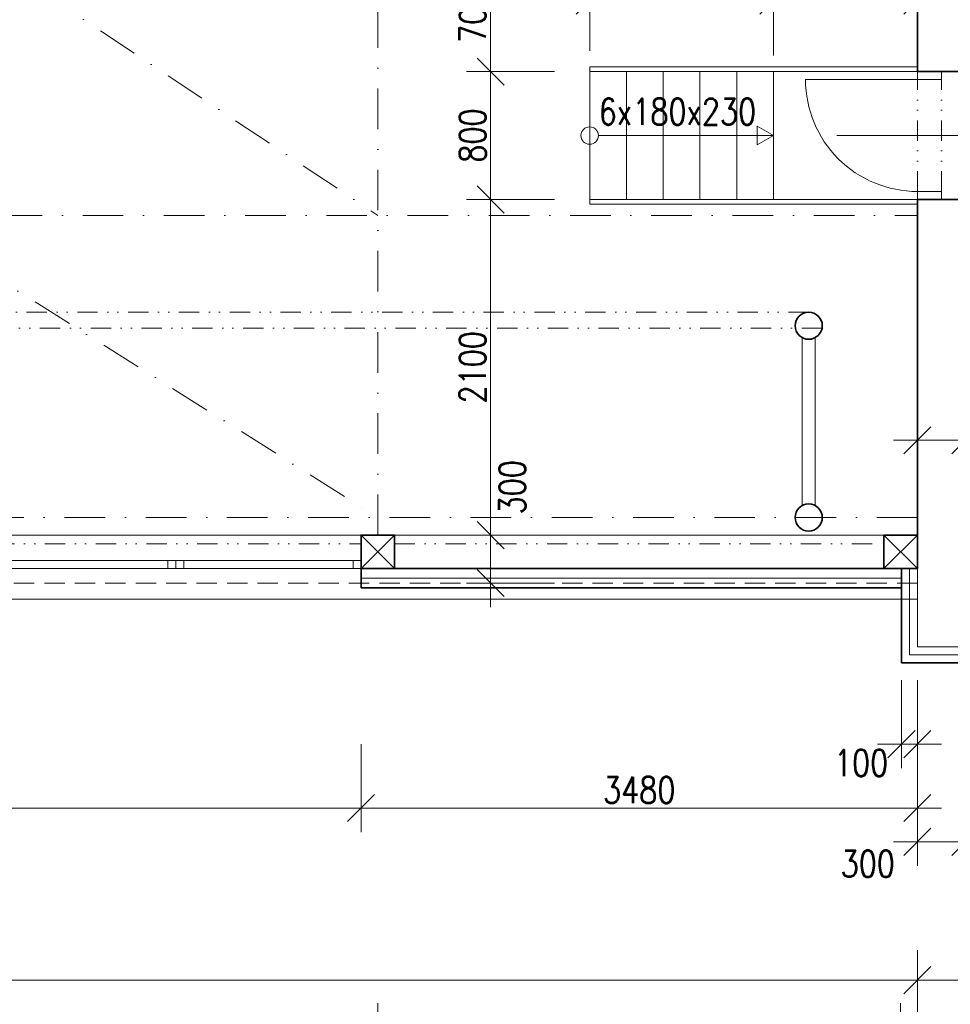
# Model space of a CAD drawing. Header units: millimetres. Extents: x -485339 to 350584, y -1189934 to 0.
# Tile 89 of 178: x -76120 to -70299, y -1062714 to -1056553. Entities that reach past the tile are written whole.
import ezdxf

# ---------------------------------------------------------------- set-up
doc = ezdxf.new("R2010")
doc.units = ezdxf.units.MM
doc.header["$LTSCALE"] = 10
for name, pattern in [('DASHDOT', [25.4, 12.7, -6.35, 0, -6.35]), ('DĚLICÍ2', [15.875, 6.35, -3.175, 0, -3.175, 0, -3.175]), ('ČÁRKOVANÁ2', [9.525, 6.35, -3.175])]:
    doc.linetypes.add(name, pattern=pattern)
doc.layers.get('Defpoints').update_dxf_attribs({"color": 201})
for name, color, linetype, lineweight in [('N_dveře', 10, 'Continuous', 18), ('N_kóty', 10, 'Continuous', 18), ('N_okna', 10, 'Continuous', 18), ('N_popis_otvory', 10, 'Continuous', 18), ('N_čáry_obrys', 10, 'Continuous', 35), ('N_čáry_obv.plášt', 212, 'Continuous', 18), ('N_čáry_obv.plášt_obrys', 212, 'Continuous', 35), ('N_čáry_plné', 10, 'Continuous', 18), ('St__otvory_dveře', 40, 'Continuous', 18), ('St_kóty', 132, 'Continuous', 18), ('St_popis', 250, 'Continuous', 18), ('St_sloupy_konstrukce haly', 5, 'Continuous', 35), ('St_sloupy_opláštění_půdorys', 25, 'Continuous', 35), ('St_čáry_nad', 250, 'DĚLICÍ2', 18), ('St_čáry_obrys', 5, 'Continuous', 35), ('St_čáry_osy', 250, 'DASHDOT', 18), ('St_čáry_plné', 250, 'Continuous', 18), ('St_čáry_pod', 250, 'ČÁRKOVANÁ2', 18)]:
    doc.layers.add(name, color=color, linetype=linetype, lineweight=lineweight)
doc.styles.get("Standard").update_dxf_attribs({"font": 'simplex.shx', "width": 0.8})
doc.linetypes.add('IZOLACE', pattern='A,0.0001,-0.1,[134,ltypeshp.shx,S=0.1,R=0,X=-0.1,Y=0],-0.2,[134,ltypeshp.shx,S=0.1,R=180,X=0.1,Y=0],-0.1', length=0.4001)
doc.linetypes.add('ZIGZAG', pattern='A,0.00254,-5.08,[131,ltypeshp.shx,S=5.08,R=0,X=-5.08,Y=0],-10.16,[131,ltypeshp.shx,S=5.08,R=180,X=5.08,Y=0],-5.08', length=20.32254)
doc.dimstyles.new('stavebníM100', dxfattribs={"dimtxt": 165, "dimasz": 170, "dimexe": 150, "dimexo": 100, "dimgap": 30, "dimtad": 1, "dimdec": 0, "dimtxsty": 'Standard', "dimblk": 'OBLIQUE', "dimcen": -2.5, "dimdle": 150, "dimclrd": 256, "dimclre": 256, "dimclrt": 256, "dimadec": 4, "dimazin": 0, "dimtfac": 1, "dimtdec": 0, "dimtmove": 2, "dimatfit": 3, "dimldrblk": 'OBLIQUE', "dimfxl": 400, "dimfxlon": 1, "dimlwd": -1, "dimlwe": -1, "dimarcsym": 0})
doc.dimstyles.new('stavebníM100_modul', dxfattribs={"dimtxt": 250, "dimasz": 200, "dimexe": 150, "dimexo": 100, "dimgap": 30, "dimtad": 1, "dimdec": 0, "dimtxsty": 'Standard', "dimblk": 'DOT', "dimcen": -2.5, "dimdle": 150, "dimclrd": 256, "dimclre": 256, "dimclrt": 256, "dimadec": 4, "dimazin": 0, "dimtfac": 1, "dimtdec": 0, "dimtmove": 2, "dimatfit": 3, "dimldrblk": 'OBLIQUE', "dimfxl": 400, "dimfxlon": 1, "dimlwd": -1, "dimlwe": -1, "dimarcsym": 0})

# ---------------------------------------------------------------- blocks, each defined once
blk = doc.blocks.new('G$C08AFE675')
at = {"layer": 'St_sloupy_konstrukce haly', "color": 250, "lineweight": 18, "ltscale": 2}
for points in [[(-525, 40), (525, 40)], [(-525, -40), (525, -40)]]:
    blk.add_lwpolyline(points, dxfattribs=at)
at = {"layer": 'St_sloupy_konstrukce haly', "ltscale": 2}
for centre in [(-600, 0), (600, 0)]:
    blk.add_circle(centre, 85, dxfattribs=at)
blk = doc.blocks.new('G$C93A3BA26')
at = {"layer": 'St__otvory_dveře', "ltscale": 2}
for points in [[(0, -50), (50, -50), (50, 100), (0, 100)], [(750, -49.2), (800, -49.2), (800, 100.8), (750, 100.8)]]:
    blk.add_lwpolyline(points, close=True, dxfattribs=at)
at = {"layer": 'St__otvory_dveře', "linetype": 'DĚLICÍ2', "ltscale": 2}
for points in [[(750, 100.8), (50, 100)], [(750, -49.2), (50, -50)]]:
    blk.add_lwpolyline(points, dxfattribs=at)
at = {"layer": 'St__otvory_dveře', "color": 0, "ltscale": 2}
blk.add_lwpolyline([(50, -50), (50, -750)], dxfattribs=at)
blk.add_arc((50, -50), 700, 270, 0, dxfattribs=at)
blk = doc.blocks.new('G$C0F2906C7')
at = {"layer": 'St_sloupy_opláštění_půdorys', "ltscale": 2}
blk.add_lwpolyline([(-105, -105), (105, -105), (105, 105), (-105, 105)], close=True, dxfattribs=at)
for points in [[(-105, 105), (105, -105)], [(105, 105), (-105, -105)]]:
    blk.add_lwpolyline(points, dxfattribs=at)
blk = doc.blocks.new('*U5517')
at = {"layer": 'St_čáry_osy', "ltscale": 2}
blk.add_lwpolyline([(-3000, -1945), (-4.3, -55), (3000, -1945)], dxfattribs=at)
blk = doc.blocks.new('*U5516')
at = {"layer": 'St_čáry_osy', "ltscale": 2}
blk.add_blockref('*U5517', (54000, 0), dxfattribs=at)
blk = doc.blocks.new('_OBLIQUE')
at = {"color": 0, "linetype": 'ByBlock'}
blk.add_line((-0.5, -0.5), (0.5, 0.5), dxfattribs=at)
blk = doc.blocks.new('*D5693')
at = {"layer": 'Defpoints', "color": 0}
for p in [(-140254.9, -1061874.1), (-70504.9, -1062274.1), (-70504.9, -1062562.9)]:
    blk.add_point(p, dxfattribs=at)
at = {"layer": 'St_kóty'}
for p, q in [((-140254.9, -1062162.9), (-140254.9, -1062712.9)), ((-70504.9, -1062374.1), (-70504.9, -1062712.9)), ((-140404.9, -1062562.9), (-70354.9, -1062562.9))]:
    blk.add_line(p, q, dxfattribs=at)
at = {"layer": 'St_kóty', "linetype": 'ByBlock', "xscale": 170, "yscale": 170, "zscale": 170, "rotation": 180}
blk.add_blockref('_OBLIQUE', (-140254.9, -1062562.9), dxfattribs=at)
at = {"layer": 'St_kóty', "linetype": 'ByBlock', "xscale": 170, "yscale": 170, "zscale": 170}
blk.add_blockref('_OBLIQUE', (-70504.9, -1062562.9), dxfattribs=at)
at = {"layer": 'St_kóty', "insert": (-105379.9, -1062450.4), "char_height": 165, "attachment_point": 5}
blk.add_mtext('69750', dxfattribs=at)
blk = doc.blocks.new('*D5694')
at = {"layer": 'Defpoints', "color": 0}
for p in [(-70504.9, -1062274.1), (-59724.9, -1062274.1), (-59724.9, -1062562.9)]:
    blk.add_point(p, dxfattribs=at)
at = {"layer": 'St_kóty'}
for p, q in [((-70504.9, -1062374.1), (-70504.9, -1062712.9)), ((-59724.9, -1062374.1), (-59724.9, -1062712.9)), ((-70654.9, -1062562.9), (-59574.9, -1062562.9))]:
    blk.add_line(p, q, dxfattribs=at)
at = {"layer": 'St_kóty', "linetype": 'ByBlock', "xscale": 170, "yscale": 170, "zscale": 170, "rotation": 180}
blk.add_blockref('_OBLIQUE', (-70504.9, -1062562.9), dxfattribs=at)
at = {"layer": 'St_kóty', "linetype": 'ByBlock', "xscale": 170, "yscale": 170, "zscale": 170}
blk.add_blockref('_OBLIQUE', (-59724.9, -1062562.9), dxfattribs=at)
at = {"layer": 'St_kóty', "insert": (-65114.9, -1062450.4), "char_height": 165, "attachment_point": 5}
blk.add_mtext('10780', dxfattribs=at)
blk = doc.blocks.new('*D5703')
at = {"layer": 'Defpoints', "color": 0}
for p in [(-69104.9, -1060477.6), (-70204.9, -1060577.6), (-70204.9, -1061697.4)]:
    blk.add_point(p, dxfattribs=at)
at = {"layer": 'St_kóty'}
for p, q in [((-70204.9, -1061297.4), (-70204.9, -1061847.4)), ((-69104.9, -1061297.4), (-69104.9, -1061847.4)), ((-70354.9, -1061697.4), (-70002.3, -1061697.4)), ((-68954.9, -1061697.4), (-69307.5, -1061697.4))]:
    blk.add_line(p, q, dxfattribs=at)
at = {"layer": 'St_kóty', "linetype": 'ByBlock', "xscale": 170, "yscale": 170, "zscale": 170, "rotation": 180}
blk.add_blockref('_OBLIQUE', (-70204.9, -1061697.4), dxfattribs=at)
at = {"layer": 'St_kóty', "linetype": 'ByBlock', "xscale": 170, "yscale": 170, "zscale": 170}
blk.add_blockref('_OBLIQUE', (-69104.9, -1061697.4), dxfattribs=at)
at = {"layer": 'St_kóty', "insert": (-69654.9, -1061863.2), "char_height": 165, "attachment_point": 5}
blk.add_mtext('1100\\P600\\P(2500)', dxfattribs=at)
blk = doc.blocks.new('*D5704')
at = {"layer": 'Defpoints', "color": 0}
for p in [(-70504.9, -1060477.6), (-70204.9, -1060577.6), (-70504.9, -1061697.4)]:
    blk.add_point(p, dxfattribs=at)
at = {"layer": 'St_kóty'}
for p, q in [((-70504.9, -1061297.4), (-70504.9, -1061847.4)), ((-70204.9, -1061297.4), (-70204.9, -1061847.4)), ((-70054.9, -1061697.4), (-70654.9, -1061697.4))]:
    blk.add_line(p, q, dxfattribs=at)
at = {"layer": 'St_kóty', "linetype": 'ByBlock', "xscale": 170, "yscale": 170, "zscale": 170, "rotation": 180}
blk.add_blockref('_OBLIQUE', (-70504.9, -1061697.4), dxfattribs=at)
at = {"layer": 'St_kóty', "linetype": 'ByBlock', "xscale": 170, "yscale": 170, "zscale": 170}
blk.add_blockref('_OBLIQUE', (-70204.9, -1061697.4), dxfattribs=at)
at = {"layer": 'St_kóty', "insert": (-70815.3, -1061834.4), "char_height": 165, "attachment_point": 5}
blk.add_mtext('300', dxfattribs=at)
blk = doc.blocks.new('*D5719')
at = {"layer": 'Defpoints', "color": 0}
for p in [(-79879.9, -1059882.6), (-73879.9, -1059882.6), (-73879.9, -1063107)]:
    blk.add_point(p, dxfattribs=at)
at = {"layer": 'St_kóty'}
for p, q in [((-79879.9, -1062707), (-79879.9, -1063257)), ((-73879.9, -1062707), (-73879.9, -1063257)), ((-80029.9, -1063107), (-73729.9, -1063107))]:
    blk.add_line(p, q, dxfattribs=at)
at = {"layer": 'St_kóty', "linetype": 'ByBlock', "xscale": 170, "yscale": 170, "zscale": 170, "rotation": 180}
blk.add_blockref('_OBLIQUE', (-79879.9, -1063107), dxfattribs=at)
at = {"layer": 'St_kóty', "linetype": 'ByBlock', "xscale": 170, "yscale": 170, "zscale": 170}
blk.add_blockref('_OBLIQUE', (-73879.9, -1063107), dxfattribs=at)
at = {"layer": 'St_kóty', "insert": (-76879.9, -1062994.5), "char_height": 165, "attachment_point": 5}
blk.add_mtext('6000', dxfattribs=at)
blk = doc.blocks.new('*D5720')
at = {"layer": 'Defpoints', "color": 0}
for p in [(-73879.9, -1059882.6), (-70609.9, -1059882.6), (-70609.9, -1063107)]:
    blk.add_point(p, dxfattribs=at)
at = {"layer": 'St_kóty'}
for p, q in [((-73879.9, -1062707), (-73879.9, -1063257)), ((-70609.9, -1062707), (-70609.9, -1063257)), ((-74029.9, -1063107), (-70459.9, -1063107))]:
    blk.add_line(p, q, dxfattribs=at)
at = {"layer": 'St_kóty', "linetype": 'ByBlock', "xscale": 170, "yscale": 170, "zscale": 170, "rotation": 180}
blk.add_blockref('_OBLIQUE', (-73879.9, -1063107), dxfattribs=at)
at = {"layer": 'St_kóty', "linetype": 'ByBlock', "xscale": 170, "yscale": 170, "zscale": 170}
blk.add_blockref('_OBLIQUE', (-70609.9, -1063107), dxfattribs=at)
at = {"layer": 'St_kóty', "insert": (-72244.9, -1062994.5), "char_height": 165, "attachment_point": 5}
blk.add_mtext('3270', dxfattribs=at)
blk = doc.blocks.new('*D5721')
at = {"layer": 'Defpoints', "color": 0}
for p in [(-70609.9, -1059882.6), (-70504.9, -1060477.6), (-70504.9, -1063107)]:
    blk.add_point(p, dxfattribs=at)
at = {"layer": 'St_kóty'}
for p, q in [((-70609.9, -1062707), (-70609.9, -1063257)), ((-70504.9, -1062707), (-70504.9, -1063257)), ((-70759.9, -1063107), (-70354.9, -1063107))]:
    blk.add_line(p, q, dxfattribs=at)
at = {"layer": 'St_kóty', "linetype": 'ByBlock', "xscale": 170, "yscale": 170, "zscale": 170, "rotation": 180}
blk.add_blockref('_OBLIQUE', (-70609.9, -1063107), dxfattribs=at)
at = {"layer": 'St_kóty', "linetype": 'ByBlock', "xscale": 170, "yscale": 170, "zscale": 170}
blk.add_blockref('_OBLIQUE', (-70504.9, -1063107), dxfattribs=at)
at = {"layer": 'St_kóty', "insert": (-70557.4, -1063549.5), "char_height": 165, "attachment_point": 5}
blk.add_mtext('105', dxfattribs=at)
blk = doc.blocks.new('*D5722')
at = {"layer": 'Defpoints', "color": 0}
for p in [(-70504.9, -1060477.6), (-59724.9, -1060477.6), (-59724.9, -1063107)]:
    blk.add_point(p, dxfattribs=at)
at = {"layer": 'St_kóty'}
for p, q in [((-70504.9, -1062707), (-70504.9, -1063257)), ((-59724.9, -1062707), (-59724.9, -1063257)), ((-70654.9, -1063107), (-59574.9, -1063107))]:
    blk.add_line(p, q, dxfattribs=at)
at = {"layer": 'St_kóty', "linetype": 'ByBlock', "xscale": 170, "yscale": 170, "zscale": 170, "rotation": 180}
blk.add_blockref('_OBLIQUE', (-70504.9, -1063107), dxfattribs=at)
at = {"layer": 'St_kóty', "linetype": 'ByBlock', "xscale": 170, "yscale": 170, "zscale": 170}
blk.add_blockref('_OBLIQUE', (-59724.9, -1063107), dxfattribs=at)
at = {"layer": 'St_kóty', "insert": (-65114.9, -1062994.5), "char_height": 165, "attachment_point": 5}
blk.add_mtext('10780', dxfattribs=at)
blk = doc.blocks.new('_Dot')
at = {"color": 0, "linetype": 'ByBlock', "lineweight": -2}
blk.add_line((-0.5, 0), (-1, 0), dxfattribs=at)
at = {"color": 0, "linetype": 'ByBlock', "const_width": 0.5}
blk.add_lwpolyline([(-0.25, 0, 1), (0.25, 0, 1)], format="xyb", close=True, dxfattribs=at)
blk = doc.blocks.new('*D5730')
at = {"layer": 'Defpoints', "color": 0}
for p in [(-71193, -1040782.2), (-59184.9, -1040782.6), (-71193, -1064041.5)]:
    blk.add_point(p, dxfattribs=at)
at = {"layer": 'St_kóty'}
for p, q in [((-71193, -1063641.5), (-71193, -1064191.5)), ((-59184.9, -1063641.5), (-59184.9, -1064191.5)), ((-59384.9, -1064041.5), (-70993, -1064041.5))]:
    blk.add_line(p, q, dxfattribs=at)
at = {"layer": 'St_kóty', "linetype": 'ByBlock', "xscale": 200, "yscale": 200, "zscale": 200, "rotation": 180}
blk.add_blockref('_Dot', (-71193, -1064041.5), dxfattribs=at)
at = {"layer": 'St_kóty', "linetype": 'ByBlock', "xscale": 200, "yscale": 200, "zscale": 200}
blk.add_blockref('_Dot', (-59184.9, -1064041.5), dxfattribs=at)
at = {"layer": 'St_kóty', "insert": (-65188.9, -1063886.5), "char_height": 250, "attachment_point": 5}
blk.add_mtext('12008', dxfattribs=at)
blk = doc.blocks.new('*D5731')
at = {"layer": 'Defpoints', "color": 0}
for p in [(-71193, -1040782.2), (-83184.9, -1040867.6), (-83184.9, -1064041.5)]:
    blk.add_point(p, dxfattribs=at)
at = {"layer": 'St_kóty'}
for p, q in [((-83184.9, -1063641.5), (-83184.9, -1064191.5)), ((-71193, -1063641.5), (-71193, -1064191.5)), ((-71393, -1064041.5), (-82984.9, -1064041.5))]:
    blk.add_line(p, q, dxfattribs=at)
at = {"layer": 'St_kóty', "linetype": 'ByBlock', "xscale": 200, "yscale": 200, "zscale": 200, "rotation": 180}
blk.add_blockref('_Dot', (-83184.9, -1064041.5), dxfattribs=at)
at = {"layer": 'St_kóty', "linetype": 'ByBlock', "xscale": 200, "yscale": 200, "zscale": 200}
blk.add_blockref('_Dot', (-71193, -1064041.5), dxfattribs=at)
at = {"layer": 'St_kóty', "insert": (-77188.9, -1063886.5), "char_height": 250, "attachment_point": 5}
blk.add_mtext('11992', dxfattribs=at)
blk = doc.blocks.new('*D5794')
at = {"layer": 'Defpoints', "color": 0}
for p in [(-71404.9, -1056433.5), (-72554.9, -1056847.6), (-71404.9, -1056877.6)]:
    blk.add_point(p, dxfattribs=at)
at = {"layer": 'St_kóty'}
for p, q in [((-72554.9, -1056747.6), (-72554.9, -1056283.5)), ((-71404.9, -1056777.6), (-71404.9, -1056283.5)), ((-72704.9, -1056433.5), (-71254.9, -1056433.5))]:
    blk.add_line(p, q, dxfattribs=at)
at = {"layer": 'St_kóty', "linetype": 'ByBlock', "xscale": 170, "yscale": 170, "zscale": 170, "rotation": 180}
blk.add_blockref('_OBLIQUE', (-72554.9, -1056433.5), dxfattribs=at)
at = {"layer": 'St_kóty', "linetype": 'ByBlock', "xscale": 170, "yscale": 170, "zscale": 170}
blk.add_blockref('_OBLIQUE', (-71404.9, -1056433.5), dxfattribs=at)
at = {"layer": 'St_kóty', "insert": (-71979.9, -1056321), "char_height": 165, "attachment_point": 5}
blk.add_mtext('1150', dxfattribs=at)
blk = doc.blocks.new('*D5795')
at = {"layer": 'Defpoints', "color": 0}
for p in [(-70504.9, -1056177.6), (-70504.9, -1056433.5), (-71404.9, -1056877.6)]:
    blk.add_point(p, dxfattribs=at)
at = {"layer": 'St_kóty'}
for p, q in [((-71404.9, -1056777.6), (-71404.9, -1056283.5)), ((-70504.9, -1056277.6), (-70504.9, -1056583.5)), ((-71554.9, -1056433.5), (-70354.9, -1056433.5))]:
    blk.add_line(p, q, dxfattribs=at)
at = {"layer": 'St_kóty', "linetype": 'ByBlock', "xscale": 170, "yscale": 170, "zscale": 170, "rotation": 180}
blk.add_blockref('_OBLIQUE', (-71404.9, -1056433.5), dxfattribs=at)
at = {"layer": 'St_kóty', "linetype": 'ByBlock', "xscale": 170, "yscale": 170, "zscale": 170}
blk.add_blockref('_OBLIQUE', (-70504.9, -1056433.5), dxfattribs=at)
at = {"layer": 'St_kóty', "insert": (-70954.9, -1056321), "char_height": 165, "attachment_point": 5}
blk.add_mtext('900', dxfattribs=at)
blk = doc.blocks.new('*D5796')
at = {"layer": 'Defpoints', "color": 0}
for p in [(-70504.9, -1056177.6), (-73174.7, -1056877.6), (-70504.9, -1056877.6)]:
    blk.add_point(p, dxfattribs=at)
at = {"layer": 'St_kóty'}
for p, q in [((-73174.7, -1056027.6), (-73174.7, -1057027.6)), ((-72774.7, -1056177.6), (-73324.7, -1056177.6)), ((-72774.7, -1056877.6), (-73324.7, -1056877.6))]:
    blk.add_line(p, q, dxfattribs=at)
at = {"layer": 'St_kóty', "linetype": 'ByBlock', "xscale": 170, "yscale": 170, "zscale": 170}
for p, rotation in [((-73174.7, -1056177.6), 90), ((-73174.7, -1056877.6), 270)]:
    blk.add_blockref('_OBLIQUE', p, dxfattribs=dict(at, rotation=rotation))
at = {"layer": 'St_kóty', "insert": (-73287.2, -1056527.6), "char_height": 165, "attachment_point": 5, "rotation": 90}
blk.add_mtext('700', dxfattribs=at)
blk = doc.blocks.new('*D5797')
at = {"layer": 'Defpoints', "color": 0}
for p in [(-70504.9, -1056877.6), (-73174.7, -1057677.6), (-72554.9, -1057677.6)]:
    blk.add_point(p, dxfattribs=at)
at = {"layer": 'St_kóty'}
for p, q in [((-73174.7, -1056727.6), (-73174.7, -1057827.6)), ((-72774.7, -1056877.6), (-73324.7, -1056877.6)), ((-72774.7, -1057677.6), (-73324.7, -1057677.6))]:
    blk.add_line(p, q, dxfattribs=at)
at = {"layer": 'St_kóty', "linetype": 'ByBlock', "xscale": 170, "yscale": 170, "zscale": 170}
for p, rotation in [((-73174.7, -1056877.6), 90), ((-73174.7, -1057677.6), 270)]:
    blk.add_blockref('_OBLIQUE', p, dxfattribs=dict(at, rotation=rotation))
at = {"layer": 'St_kóty', "insert": (-73287.2, -1057277.6), "char_height": 165, "attachment_point": 5, "rotation": 90}
blk.add_mtext('800', dxfattribs=at)
blk = doc.blocks.new('*D5798')
at = {"layer": 'Defpoints', "color": 0}
for p in [(-72554.9, -1057677.6), (-73174.7, -1059777.6), (-70504.9, -1059777.6)]:
    blk.add_point(p, dxfattribs=at)
at = {"layer": 'St_kóty'}
for p, q in [((-73174.7, -1057527.6), (-73174.7, -1059927.6)), ((-72774.7, -1057677.6), (-73324.7, -1057677.6)), ((-72774.7, -1059777.6), (-73324.7, -1059777.6))]:
    blk.add_line(p, q, dxfattribs=at)
at = {"layer": 'St_kóty', "linetype": 'ByBlock', "xscale": 170, "yscale": 170, "zscale": 170}
for p, rotation in [((-73174.7, -1057677.6), 90), ((-73174.7, -1059777.6), 270)]:
    blk.add_blockref('_OBLIQUE', p, dxfattribs=dict(at, rotation=rotation))
at = {"layer": 'St_kóty', "insert": (-73287.2, -1058727.6), "char_height": 165, "attachment_point": 5, "rotation": 90}
blk.add_mtext('2100', dxfattribs=at)
blk = doc.blocks.new('*D5799')
at = {"layer": 'Defpoints', "color": 0}
for p in [(-70504.9, -1059777.6), (-73174.7, -1060077.6), (-70504.9, -1060077.6)]:
    blk.add_point(p, dxfattribs=at)
at = {"layer": 'St_kóty'}
for p, q in [((-73174.7, -1059627.6), (-73174.7, -1060227.6)), ((-72774.7, -1059777.6), (-73324.7, -1059777.6)), ((-72774.7, -1060077.6), (-73324.7, -1060077.6))]:
    blk.add_line(p, q, dxfattribs=at)
at = {"layer": 'St_kóty', "linetype": 'ByBlock', "xscale": 170, "yscale": 170, "zscale": 170}
for p, rotation in [((-73174.7, -1059777.6), 90), ((-73174.7, -1060077.6), 270)]:
    blk.add_blockref('_OBLIQUE', p, dxfattribs=dict(at, rotation=rotation))
at = {"layer": 'St_kóty', "insert": (-73039.1, -1059478.7), "char_height": 165, "attachment_point": 5, "rotation": 90}
blk.add_mtext('300', dxfattribs=at)
blk = doc.blocks.new('*D5810')
at = {"layer": 'Defpoints', "color": 0}
for p in [(-70204.9, -1059184.4), (-70504.9, -1059667.6), (-70204.9, -1059667.6)]:
    blk.add_point(p, dxfattribs=at)
at = {"layer": 'St_kóty'}
for p, q in [((-70504.9, -1059567.6), (-70504.9, -1059034.4)), ((-70204.9, -1059567.6), (-70204.9, -1059034.4)), ((-70654.9, -1059184.4), (-70054.9, -1059184.4))]:
    blk.add_line(p, q, dxfattribs=at)
at = {"layer": 'St_kóty', "linetype": 'ByBlock', "xscale": 170, "yscale": 170, "zscale": 170, "rotation": 180}
blk.add_blockref('_OBLIQUE', (-70504.9, -1059184.4), dxfattribs=at)
at = {"layer": 'St_kóty', "linetype": 'ByBlock', "xscale": 170, "yscale": 170, "zscale": 170}
blk.add_blockref('_OBLIQUE', (-70204.9, -1059184.4), dxfattribs=at)
at = {"layer": 'St_kóty', "insert": (-69982.1, -1059323.1), "char_height": 165, "attachment_point": 5}
blk.add_mtext('300', dxfattribs=at)
blk = doc.blocks.new('*D5811')
at = {"layer": 'Defpoints', "color": 0}
for p in [(-60024.9, -1058347.6), (-60024.9, -1059184.4), (-70204.9, -1059667.6)]:
    blk.add_point(p, dxfattribs=at)
at = {"layer": 'St_kóty'}
for p, q in [((-60024.9, -1058784.4), (-60024.9, -1059334.4)), ((-70204.9, -1059567.6), (-70204.9, -1059034.4)), ((-70354.9, -1059184.4), (-59874.9, -1059184.4))]:
    blk.add_line(p, q, dxfattribs=at)
at = {"layer": 'St_kóty', "linetype": 'ByBlock', "xscale": 170, "yscale": 170, "zscale": 170, "rotation": 180}
blk.add_blockref('_OBLIQUE', (-70204.9, -1059184.4), dxfattribs=at)
at = {"layer": 'St_kóty', "linetype": 'ByBlock', "xscale": 170, "yscale": 170, "zscale": 170}
blk.add_blockref('_OBLIQUE', (-60024.9, -1059184.4), dxfattribs=at)
at = {"layer": 'St_kóty', "insert": (-65114.9, -1059071.9), "char_height": 165, "attachment_point": 5}
blk.add_mtext('10180', dxfattribs=at)
blk = doc.blocks.new('*D6628')
at = {"layer": 'Defpoints', "color": 0}
for p in [(-43625.2, -1042045.8), (-140554.9, -1060077.6), (-43625.2, -1065645.1)]:
    blk.add_point(p, dxfattribs=at)
at = {"layer": 'St_kóty'}
for p, q in [((-140554.9, -1065245.1), (-140554.9, -1065795.1)), ((-43625.2, -1065245.1), (-43625.2, -1065795.1)), ((-140704.9, -1065645.1), (-43475.2, -1065645.1))]:
    blk.add_line(p, q, dxfattribs=at)
at = {"layer": 'St_kóty', "linetype": 'ByBlock', "xscale": 170, "yscale": 170, "zscale": 170, "rotation": 180}
blk.add_blockref('_OBLIQUE', (-140554.9, -1065645.1), dxfattribs=at)
at = {"layer": 'St_kóty', "linetype": 'ByBlock', "xscale": 170, "yscale": 170, "zscale": 170}
blk.add_blockref('_OBLIQUE', (-43625.2, -1065645.1), dxfattribs=at)
at = {"layer": 'St_kóty', "insert": (-92090, -1065532.6), "char_height": 165, "attachment_point": 5}
blk.add_mtext('96930', dxfattribs=at)
blk = doc.blocks.new('*D6629')
at = {"layer": 'Defpoints', "color": 0}
for p in [(-140554.9, -1060077.6), (-59724.9, -1060477.6), (-59724.9, -1065253.2)]:
    blk.add_point(p, dxfattribs=at)
at = {"layer": 'St_kóty'}
for p, q in [((-140554.9, -1064853.2), (-140554.9, -1065403.2)), ((-59724.9, -1064853.2), (-59724.9, -1065403.2)), ((-140704.9, -1065253.2), (-59574.9, -1065253.2))]:
    blk.add_line(p, q, dxfattribs=at)
at = {"layer": 'St_kóty', "linetype": 'ByBlock', "xscale": 170, "yscale": 170, "zscale": 170, "rotation": 180}
blk.add_blockref('_OBLIQUE', (-140554.9, -1065253.2), dxfattribs=at)
at = {"layer": 'St_kóty', "linetype": 'ByBlock', "xscale": 170, "yscale": 170, "zscale": 170}
blk.add_blockref('_OBLIQUE', (-59724.9, -1065253.2), dxfattribs=at)
at = {"layer": 'St_kóty', "insert": (-100139.9, -1065140.7), "char_height": 165, "attachment_point": 5}
blk.add_mtext('80830', dxfattribs=at)
blk = doc.blocks.new('G$C5E2F4CAD')
at = {"layer": 'N_okna'}
for points in [[(0, 0), (1158, 0), (1158, 50), (0, 50)], [(0, 0), (50, 0), (50, 50), (0, 50)], [(1158, 0), (1108, 0), (1108, 50), (1158, 50)], [(1158, 0), (2316, 0), (2316, 50), (1158, 50)], [(1158, 0), (1158, 0), (1158, 50), (1158, 50)], [(1158, 0), (1208, 0), (1208, 50), (1158, 50)], [(2316, 0), (2266, 0), (2266, 50), (2316, 50)], [(2316, 0), (3474, 0), (3474, 50), (2316, 50)], [(2316, 0), (2316, 0), (2316, 50), (2316, 50)], [(2316, 0), (2366, 0), (2366, 50), (2316, 50)], [(3474, 0), (3424, 0), (3424, 50), (3474, 50)], [(3474, 0), (4632, 0), (4632, 50), (3474, 50)], [(3474, 0), (3474, 0), (3474, 50), (3474, 50)], [(3474, 0), (3524, 0), (3524, 50), (3474, 50)], [(4632, 0), (4582, 0), (4582, 50), (4632, 50)], [(4632, 0), (5790, 0), (5790, 50), (4632, 50)], [(4632, 0), (4632, 0), (4632, 50), (4632, 50)], [(4632, 0), (4682, 0), (4682, 50), (4632, 50)], [(5790, 0), (5740, 0), (5740, 50), (5790, 50)]]:
    blk.add_lwpolyline(points, close=True, dxfattribs=at)
blk = doc.blocks.new('*U6910')
at = {"layer": 'N_okna'}
blk.add_blockref('G$C5E2F4CAD', (-2895, -25), dxfattribs=at)
blk = doc.blocks.new('*U6911')
at = {"layer": 'N_okna'}
blk.add_blockref('*U6910', (54000, 0), dxfattribs=at)
blk = doc.blocks.new('*D6946')
at = {"layer": 'Defpoints', "color": 0}
for p in [(-79774.9, -1059987.6), (-73984.9, -1059987.6), (-73984.9, -1061485.5)]:
    blk.add_point(p, dxfattribs=at)
at = {"layer": 'N_kóty'}
for p, q in [((-79774.9, -1061085.5), (-79774.9, -1061635.5)), ((-73984.9, -1061085.5), (-73984.9, -1061635.5)), ((-79924.9, -1061485.5), (-77466.2, -1061485.5)), ((-73834.9, -1061485.5), (-76293.6, -1061485.5))]:
    blk.add_line(p, q, dxfattribs=at)
at = {"layer": 'N_kóty', "linetype": 'ByBlock', "xscale": 170, "yscale": 170, "zscale": 170, "rotation": 180}
blk.add_blockref('_OBLIQUE', (-79774.9, -1061485.5), dxfattribs=at)
at = {"layer": 'N_kóty', "linetype": 'ByBlock', "xscale": 170, "yscale": 170, "zscale": 170}
blk.add_blockref('_OBLIQUE', (-73984.9, -1061485.5), dxfattribs=at)
at = {"layer": 'N_kóty', "insert": (-76879.9, -1061485.5), "char_height": 165, "attachment_point": 5}
blk.add_mtext('5790\\P2000(1440)', dxfattribs=at)
blk = doc.blocks.new('*D6947')
at = {"layer": 'Defpoints', "color": 0}
for p in [(-73984.9, -1059987.6), (-70504.9, -1060477.6), (-70504.9, -1061485.5)]:
    blk.add_point(p, dxfattribs=at)
at = {"layer": 'N_kóty'}
for p, q in [((-73984.9, -1061085.5), (-73984.9, -1061635.5)), ((-70504.9, -1061085.5), (-70504.9, -1061635.5)), ((-74134.9, -1061485.5), (-70354.9, -1061485.5))]:
    blk.add_line(p, q, dxfattribs=at)
at = {"layer": 'N_kóty', "linetype": 'ByBlock', "xscale": 170, "yscale": 170, "zscale": 170, "rotation": 180}
blk.add_blockref('_OBLIQUE', (-73984.9, -1061485.5), dxfattribs=at)
at = {"layer": 'N_kóty', "linetype": 'ByBlock', "xscale": 170, "yscale": 170, "zscale": 170}
blk.add_blockref('_OBLIQUE', (-70504.9, -1061485.5), dxfattribs=at)
at = {"layer": 'N_kóty', "insert": (-72244.9, -1061373), "char_height": 165, "attachment_point": 5}
blk.add_mtext('3480', dxfattribs=at)
blk = doc.blocks.new('*D6968')
at = {"layer": 'Defpoints', "color": 0}
for p in [(-70604.9, -1060477.6), (-70504.9, -1060477.6), (-70604.9, -1061085.5)]:
    blk.add_point(p, dxfattribs=at)
at = {"layer": 'N_kóty'}
for p, q in [((-70604.9, -1060685.5), (-70604.9, -1061235.5)), ((-70504.9, -1060685.5), (-70504.9, -1061235.5)), ((-70354.9, -1061085.5), (-70754.9, -1061085.5))]:
    blk.add_line(p, q, dxfattribs=at)
at = {"layer": 'N_kóty', "linetype": 'ByBlock', "xscale": 170, "yscale": 170, "zscale": 170, "rotation": 180}
blk.add_blockref('_OBLIQUE', (-70604.9, -1061085.5), dxfattribs=at)
at = {"layer": 'N_kóty', "linetype": 'ByBlock', "xscale": 170, "yscale": 170, "zscale": 170}
blk.add_blockref('_OBLIQUE', (-70504.9, -1061085.5), dxfattribs=at)
at = {"layer": 'N_kóty', "insert": (-70857.3, -1061203.2), "char_height": 165, "attachment_point": 5}
blk.add_mtext('100', dxfattribs=at)

msp = doc.modelspace()

# ---------------------------------------------------------------- linework, layer by layer
at = {"layer": 'N_popis_otvory'}
msp.add_lwpolyline([(-71008.1, -1057277.6), (-69360.6, -1057277.6)], dxfattribs=at)
at = {"layer": 'N_čáry_obrys', "ltscale": 2}
for points in [[(-70604.9, -1060577.6), (-70604.9, -1059987.6)], [(-70184.9, -1060577.6), (-70604.9, -1060577.6)]]:
    msp.add_lwpolyline(points, dxfattribs=at)
at = {"layer": 'N_čáry_obv.plášt', "linetype": 'IZOLACE', "ltscale": 10}
for points in [[(-70554.9, -1060527.6), (-70554.9, -1059987.6)], [(-70204.9, -1060527.6), (-70554.9, -1060527.6)]]:
    msp.add_lwpolyline(points, dxfattribs=at)
at = {"layer": 'N_čáry_obv.plášt', "linetype": 'ZIGZAG'}
msp.add_lwpolyline([(-73984.9, -1060047.6), (-70604.9, -1060047.6)], dxfattribs=at)
at = {"layer": 'N_čáry_obv.plášt_obrys'}
msp.add_lwpolyline([(-73984.9, -1060107.6), (-73984.9, -1059987.6)], dxfattribs=at)
at = {"layer": 'N_čáry_obv.plášt_obrys', "ltscale": 2}
for points in [[(-73879.9, -1059987.6), (-70604.9, -1059987.6)], [(-73984.9, -1060107.6), (-70604.9, -1060107.6)]]:
    msp.add_lwpolyline(points, dxfattribs=at)
at = {"layer": 'N_čáry_plné', "ltscale": 2}
msp.add_lwpolyline([(-70504.9, -1060177.6), (-140254.9, -1060177.6)], dxfattribs=at)
at = {"layer": 'St_čáry_nad', "ltscale": 2}
for points in [[(-71184.9, -1058382.6), (-139879.9, -1058382.6)], [(-71101.2, -1058482.6), (-139879.9, -1058482.6)], [(-79774.9, -1059832.6), (-73984.9, -1059832.6)], [(-73774.9, -1059832.6), (-70714.9, -1059832.6)]]:
    msp.add_lwpolyline(points, dxfattribs=at)
at = {"layer": 'St_čáry_obrys', "ltscale": 2}
for points in [[(-70504.9, -1056877.6), (-70504.9, -1056177.6)], [(-70504.9, -1056877.6), (-70204.9, -1056877.6)], [(-70504.9, -1057677.6), (-70204.9, -1057677.6)], [(-70504.9, -1059987.6), (-70504.9, -1057677.6)]]:
    msp.add_lwpolyline(points, dxfattribs=at)
at = {"layer": 'St_čáry_osy', "ltscale": 2}
for points in [[(-73879.9, -1059777.6), (-73879.9, -1050797.6)], [(-79879.9, -1057777.6), (-76884.2, -1055777.6), (-73879.9, -1057777.6)], [(-140254.9, -1057777.6), (-70504.9, -1057777.6)], [(-70504.9, -1059667.6), (-140099.9, -1059667.6)]]:
    msp.add_lwpolyline(points, dxfattribs=at)
at = {"layer": 'St_čáry_plné', "ltscale": 2}
for p, q in [((-72554.9, -1056847.6), (-70504.9, -1056847.6)), ((-71404.9, -1056877.6), (-71404.9, -1057677.6)), ((-71404.9, -1056877.6), (-70504.9, -1056877.6)), ((-72554.9, -1057707.6), (-70504.9, -1057707.6)), ((-71404.9, -1057677.6), (-70504.9, -1057677.6))]:
    msp.add_line(p, q, dxfattribs=at)
for points in [[(-72554.9, -1056847.6), (-72554.9, -1057707.6)], [(-72324.9, -1056877.6), (-72554.9, -1056877.6), (-72554.9, -1057677.6), (-72324.9, -1057677.6)], [(-72094.9, -1056877.6), (-72324.9, -1056877.6), (-72324.9, -1057677.6), (-72094.9, -1057677.6)], [(-71864.9, -1056877.6), (-72094.9, -1056877.6), (-72094.9, -1057677.6), (-71864.9, -1057677.6)], [(-71634.9, -1056877.6), (-71864.9, -1056877.6), (-71864.9, -1057677.6), (-71634.9, -1057677.6)], [(-71404.9, -1056877.6), (-71634.9, -1056877.6), (-71634.9, -1057677.6), (-71404.9, -1057677.6)], [(-72500.3, -1057277.6), (-71404.9, -1057277.6)], [(-140254.9, -1059777.6), (-70504.9, -1059777.6)], [(-70504.9, -1060477.6), (-70504.9, -1059987.6)], [(-70204.9, -1060477.6), (-70504.9, -1060477.6)]]:
    msp.add_lwpolyline(points, dxfattribs=at)
msp.add_lwpolyline([(-71404.9, -1057277.6), (-71506.3, -1057219.1), (-71506.3, -1057336.2)], close=True, dxfattribs=at)
msp.add_circle((-72554.9, -1057277.6), 54.6, dxfattribs=at)
at = {"layer": 'St_čáry_pod', "ltscale": 2}
msp.add_lwpolyline([(-70504.9, -1060077.6), (-140254.9, -1060077.6)], dxfattribs=at)

# ---------------------------------------------------------------- block references
at = {"layer": 'N_dveře', "ltscale": 2, "rotation": 270}
msp.add_blockref('G$C93A3BA26', (-70454.9, -1056877.6), dxfattribs=at)
at = {"layer": 'N_okna'}
msp.add_blockref('*U6911', (-130879.9, -1059962.6), dxfattribs=at)
at = {"layer": 'St_sloupy_konstrukce haly', "ltscale": 2, "rotation": 90}
msp.add_blockref('G$C08AFE675', (-71184.9, -1059067.6), dxfattribs=at)
at = {"layer": 'St_sloupy_opláštění_půdorys', "ltscale": 2, "rotation": 90}
for p in [(-73879.9, -1059882.6), (-70609.9, -1059882.6)]:
    msp.add_blockref('G$C0F2906C7', p, dxfattribs=at)
at = {"layer": 'St_čáry_osy', "ltscale": 2}
msp.add_blockref('*U5516', (-130879.9, -1057722.6), dxfattribs=at)

# ---------------------------------------------------------------- texts
at = {"layer": 'St_popis', "ltscale": 2, "width": 0.8}
msp.add_text('6x180x230', height=165, dxfattribs=at).set_placement((-72497.9, -1057210.6))

# ---------------------------------------------------------------- dimensions: what is measured, and where the dimension line sits
at = {"layer": 'N_kóty'}
dim = msp.add_linear_dim(base=(-73984.9, -1061485.5), p1=(-79774.9, -1059987.6), p2=(-73984.9, -1059987.6), text='<>\\P2000(1440)', dimstyle='stavebníM100', override={"dimtxsty": 'Standard'}, dxfattribs=at)
dim.commit()
dim.dimension.update_dxf_attribs({"geometry": '*D6946', "text_midpoint": (-76879.9, -1061485.5), "dimtype": 160})
dim = msp.add_linear_dim(base=(-70504.9, -1061485.5), p1=(-73984.9, -1059987.6), p2=(-70504.9, -1060477.6), dimstyle='stavebníM100', dxfattribs=at)
dim.commit()
dim.dimension.update_dxf_attribs({"geometry": '*D6947', "text_midpoint": (-72244.9, -1061373)})
dim = msp.add_linear_dim(base=(-70604.9, -1061085.5), p1=(-70504.9, -1060477.6), p2=(-70604.9, -1060477.6), dimstyle='stavebníM100', dxfattribs=at)
dim.commit()
dim.dimension.update_dxf_attribs({"geometry": '*D6968', "text_midpoint": (-70857.3, -1061203.2), "dimtype": 160})
at = {"layer": 'St_kóty'}
for base, p1, p2, dimstyle, picture, middle in [((-83184.9, -1064041.5), (-71193, -1040782.2), (-83184.9, -1040867.6), 'stavebníM100_modul', '*D5731', (-77188.9, -1063886.5)), ((-71193, -1064041.5), (-59184.9, -1040782.6), (-71193, -1040782.2), 'stavebníM100_modul', '*D5730', (-65188.9, -1063886.5)), ((-71404.9, -1056433.5), (-72554.9, -1056847.6), (-71404.9, -1056877.6), 'stavebníM100', '*D5794', (-71979.9, -1056321)), ((-70504.9, -1056433.5), (-71404.9, -1056877.6), (-70504.9, -1056177.6), 'stavebníM100', '*D5795', (-70954.9, -1056321)), ((-60024.9, -1059184.4), (-70204.9, -1059667.6), (-60024.9, -1058347.6), 'stavebníM100', '*D5811', (-65114.9, -1059071.9)), ((-73879.9, -1063107), (-79879.9, -1059882.6), (-73879.9, -1059882.6), 'stavebníM100', '*D5719', (-76879.9, -1062994.5)), ((-70609.9, -1063107), (-73879.9, -1059882.6), (-70609.9, -1059882.6), 'stavebníM100', '*D5720', (-72244.9, -1062994.5)), ((-70504.9, -1063107), (-70609.9, -1059882.6), (-70504.9, -1060477.6), 'stavebníM100', '*D5721', (-70557.4, -1063549.5)), ((-59724.9, -1063107), (-70504.9, -1060477.6), (-59724.9, -1060477.6), 'stavebníM100', '*D5722', (-65114.9, -1062994.5))]:
    dim = msp.add_linear_dim(base=base, p1=p1, p2=p2, dimstyle=dimstyle, dxfattribs=at)
    dim.commit()
    dim.dimension.update_dxf_attribs({"geometry": picture, "text_midpoint": middle})
for base, p1, p2, picture, middle in [((-43625.2, -1065645.1), (-140554.9, -1060077.6), (-43625.2, -1042045.8), '*D6628', (-92090, -1065532.6)), ((-59724.9, -1065253.2), (-140554.9, -1060077.6), (-59724.9, -1060477.6), '*D6629', (-100139.9, -1065140.7)), ((-70504.9, -1062562.9), (-140254.9, -1061874.1), (-70504.9, -1062274.1), '*D5693', (-105379.9, -1062450.4)), ((-59724.9, -1062562.9), (-70504.9, -1062274.1), (-59724.9, -1062274.1), '*D5694', (-65114.9, -1062450.4))]:
    dim = msp.add_linear_dim(base=base, p1=p1, p2=p2, dimstyle='stavebníM100', override={"dimtxsty": 'Standard', "dimldrblk": 'OBLIQUE'}, dxfattribs=at)
    dim.commit()
    dim.dimension.update_dxf_attribs({"geometry": picture, "text_midpoint": middle})
for base, p1, p2, picture, middle in [((-73174.7, -1056877.6), (-70504.9, -1056177.6), (-70504.9, -1056877.6), '*D5796', (-73287.2, -1056527.6)), ((-73174.7, -1057677.6), (-70504.9, -1056877.6), (-72554.9, -1057677.6), '*D5797', (-73287.2, -1057277.6)), ((-73174.7, -1059777.6), (-72554.9, -1057677.6), (-70504.9, -1059777.6), '*D5798', (-73287.2, -1058727.6))]:
    dim = msp.add_linear_dim(base=base, p1=p1, p2=p2, angle=90, dimstyle='stavebníM100', dxfattribs=at)
    dim.commit()
    dim.dimension.update_dxf_attribs({"geometry": picture, "text_midpoint": middle})
dim = msp.add_linear_dim(base=(-70204.9, -1059184.4), p1=(-70504.9, -1059667.6), p2=(-70204.9, -1059667.6), dimstyle='stavebníM100', dxfattribs=at)
dim.commit()
dim.dimension.update_dxf_attribs({"geometry": '*D5810', "text_midpoint": (-69982.1, -1059323.1), "dimtype": 160})
dim = msp.add_linear_dim(base=(-73174.7, -1060077.6), p1=(-70504.9, -1059777.6), p2=(-70504.9, -1060077.6), angle=90, dimstyle='stavebníM100', dxfattribs=at)
dim.commit()
dim.dimension.update_dxf_attribs({"geometry": '*D5799', "text_midpoint": (-73039.1, -1059478.7), "dimtype": 160})
dim = msp.add_linear_dim(base=(-70504.9, -1061697.4), p1=(-70204.9, -1060577.6), p2=(-70504.9, -1060477.6), dimstyle='stavebníM100', override={"dimtxsty": 'Standard', "dimldrblk": 'OBLIQUE'}, dxfattribs=at)
dim.commit()
dim.dimension.update_dxf_attribs({"geometry": '*D5704', "text_midpoint": (-70815.3, -1061834.4), "dimtype": 160})
dim = msp.add_linear_dim(base=(-70204.9, -1061697.4), p1=(-69104.9, -1060477.6), p2=(-70204.9, -1060577.6), text='<>\\P600\\P(2500)', dimstyle='stavebníM100', override={"dimtxsty": 'Standard', "dimldrblk": 'OBLIQUE'}, dxfattribs=at)
dim.commit()
dim.dimension.update_dxf_attribs({"geometry": '*D5703', "text_midpoint": (-69654.9, -1061863.2), "dimtype": 160})

doc.saveas('drawing.dxf')
